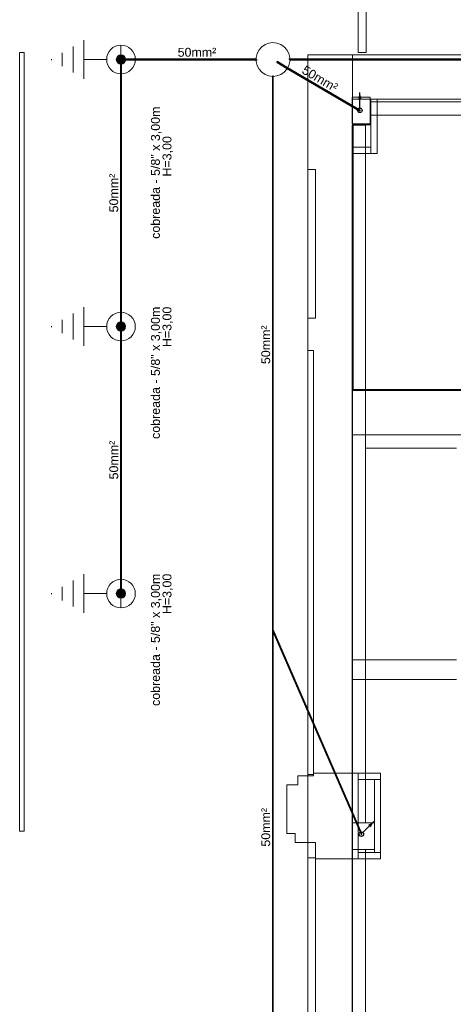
# Model space of a CAD drawing. Header units: millimetres. Extents: x 4477830 to 4478275, y -30323838 to -30323445.
# Tile 4 of 124: x 4477959 to 4477969, y -30323775 to -30323752. Entities that reach past the tile are written whole.
import ezdxf

# ---------------------------------------------------------------- set-up
doc = ezdxf.new("R2010")
doc.units = ezdxf.units.MM
doc.linetypes.add('NULL', pattern=[0])
for name, color, linetype, lineweight in [('IFC-Parede padrão-Contorno', 44, 'Continuous', 5), ('IFC-Parede-Contorno', 42, 'Continuous', 5), ('IFC-Pilar-Contorno', 83, 'Continuous', 5), ('IFC-Viga-Contorno', 66, 'Continuous', 5), ('Nível 1', 7, 'Continuous', 0), ('P-Simbol', 5, 'Continuous', 20), ('PR-Caixa de inspeção', 9, 'Continuous', 18), ('PR-Condutos', 150, 'Continuous', 25), ('PR-Haste de aterramento', 9, 'Continuous', 18), ('PR-Textos conduto', 7, 'Continuous', 9), ('Textos', 7, 'Continuous', 9)]:
    doc.layers.add(name, color=color, linetype=linetype, lineweight=lineweight)
doc.styles.add('ARIAL', font='arial.ttf')

msp = doc.modelspace()

# ---------------------------------------------------------------- hatches: boundary and pattern name
at = {"layer": 'P-Simbol', "linetype": 'Continuous'}
for points in [[(4477961.365, -30323753.325), (4477961.365, -30323753.316), (4477961.363, -30323753.307), (4477961.361, -30323753.298), (4477961.359, -30323753.29), (4477961.355, -30323753.281), (4477961.351, -30323753.273), (4477961.346, -30323753.265), (4477961.34, -30323753.258), (4477961.334, -30323753.251), (4477961.328, -30323753.245), (4477961.32, -30323753.24), (4477961.313, -30323753.235), (4477961.304, -30323753.23), (4477961.296, -30323753.227), (4477961.287, -30323753.224), (4477961.278, -30323753.222), (4477961.269, -30323753.221), (4477961.26, -30323753.221), (4477961.251, -30323753.221), (4477961.242, -30323753.222), (4477961.233, -30323753.224), (4477961.224, -30323753.227), (4477961.216, -30323753.23), (4477961.208, -30323753.235), (4477961.2, -30323753.24), (4477961.193, -30323753.245), (4477961.186, -30323753.251), (4477961.18, -30323753.258), (4477961.174, -30323753.265), (4477961.169, -30323753.273), (4477961.165, -30323753.281), (4477961.162, -30323753.29), (4477961.159, -30323753.298), (4477961.157, -30323753.307), (4477961.156, -30323753.316), (4477961.155, -30323753.325), (4477961.156, -30323753.335), (4477961.157, -30323753.344), (4477961.159, -30323753.353), (4477961.162, -30323753.361), (4477961.165, -30323753.37), (4477961.169, -30323753.378), (4477961.174, -30323753.386), (4477961.18, -30323753.393), (4477961.186, -30323753.4), (4477961.193, -30323753.406), (4477961.2, -30323753.411), (4477961.208, -30323753.416), (4477961.216, -30323753.42), (4477961.224, -30323753.424), (4477961.233, -30323753.427), (4477961.242, -30323753.429), (4477961.251, -30323753.43), (4477961.26, -30323753.43), (4477961.269, -30323753.43), (4477961.278, -30323753.429), (4477961.287, -30323753.427), (4477961.296, -30323753.424), (4477961.304, -30323753.42), (4477961.313, -30323753.416), (4477961.32, -30323753.411), (4477961.328, -30323753.406), (4477961.334, -30323753.4), (4477961.34, -30323753.393), (4477961.346, -30323753.386), (4477961.351, -30323753.378), (4477961.355, -30323753.37), (4477961.359, -30323753.361), (4477961.361, -30323753.353), (4477961.363, -30323753.344), (4477961.365, -30323753.335)], [(4477961.365, -30323759.325), (4477961.365, -30323759.316), (4477961.363, -30323759.307), (4477961.361, -30323759.298), (4477961.359, -30323759.29), (4477961.355, -30323759.281), (4477961.351, -30323759.273), (4477961.346, -30323759.265), (4477961.34, -30323759.258), (4477961.334, -30323759.251), (4477961.328, -30323759.245), (4477961.32, -30323759.24), (4477961.313, -30323759.235), (4477961.304, -30323759.23), (4477961.296, -30323759.227), (4477961.287, -30323759.224), (4477961.278, -30323759.222), (4477961.269, -30323759.221), (4477961.26, -30323759.221), (4477961.251, -30323759.221), (4477961.242, -30323759.222), (4477961.233, -30323759.224), (4477961.224, -30323759.227), (4477961.216, -30323759.23), (4477961.208, -30323759.235), (4477961.2, -30323759.24), (4477961.193, -30323759.245), (4477961.186, -30323759.251), (4477961.18, -30323759.258), (4477961.174, -30323759.265), (4477961.169, -30323759.273), (4477961.165, -30323759.281), (4477961.162, -30323759.29), (4477961.159, -30323759.298), (4477961.157, -30323759.307), (4477961.156, -30323759.316), (4477961.155, -30323759.325), (4477961.156, -30323759.335), (4477961.157, -30323759.344), (4477961.159, -30323759.353), (4477961.162, -30323759.361), (4477961.165, -30323759.37), (4477961.169, -30323759.378), (4477961.174, -30323759.386), (4477961.18, -30323759.393), (4477961.186, -30323759.4), (4477961.193, -30323759.406), (4477961.2, -30323759.411), (4477961.208, -30323759.416), (4477961.216, -30323759.42), (4477961.224, -30323759.424), (4477961.233, -30323759.427), (4477961.242, -30323759.429), (4477961.251, -30323759.43), (4477961.26, -30323759.43), (4477961.269, -30323759.43), (4477961.278, -30323759.429), (4477961.287, -30323759.427), (4477961.296, -30323759.424), (4477961.304, -30323759.42), (4477961.313, -30323759.416), (4477961.32, -30323759.411), (4477961.328, -30323759.406), (4477961.334, -30323759.4), (4477961.34, -30323759.393), (4477961.346, -30323759.386), (4477961.351, -30323759.378), (4477961.355, -30323759.37), (4477961.359, -30323759.361), (4477961.361, -30323759.353), (4477961.363, -30323759.344), (4477961.365, -30323759.335)], [(4477961.365, -30323765.325), (4477961.365, -30323765.316), (4477961.363, -30323765.307), (4477961.361, -30323765.298), (4477961.359, -30323765.29), (4477961.355, -30323765.281), (4477961.351, -30323765.273), (4477961.346, -30323765.265), (4477961.34, -30323765.258), (4477961.334, -30323765.251), (4477961.328, -30323765.245), (4477961.32, -30323765.24), (4477961.313, -30323765.235), (4477961.304, -30323765.23), (4477961.296, -30323765.227), (4477961.287, -30323765.224), (4477961.278, -30323765.222), (4477961.269, -30323765.221), (4477961.26, -30323765.221), (4477961.251, -30323765.221), (4477961.242, -30323765.222), (4477961.233, -30323765.224), (4477961.224, -30323765.227), (4477961.216, -30323765.23), (4477961.208, -30323765.235), (4477961.2, -30323765.24), (4477961.193, -30323765.245), (4477961.186, -30323765.251), (4477961.18, -30323765.258), (4477961.174, -30323765.265), (4477961.169, -30323765.273), (4477961.165, -30323765.281), (4477961.162, -30323765.29), (4477961.159, -30323765.298), (4477961.157, -30323765.307), (4477961.156, -30323765.316), (4477961.155, -30323765.325), (4477961.156, -30323765.335), (4477961.157, -30323765.344), (4477961.159, -30323765.353), (4477961.162, -30323765.361), (4477961.165, -30323765.37), (4477961.169, -30323765.378), (4477961.174, -30323765.386), (4477961.18, -30323765.393), (4477961.186, -30323765.4), (4477961.193, -30323765.406), (4477961.2, -30323765.411), (4477961.208, -30323765.416), (4477961.216, -30323765.42), (4477961.224, -30323765.424), (4477961.233, -30323765.427), (4477961.242, -30323765.429), (4477961.251, -30323765.43), (4477961.26, -30323765.43), (4477961.269, -30323765.43), (4477961.278, -30323765.429), (4477961.287, -30323765.427), (4477961.296, -30323765.424), (4477961.304, -30323765.42), (4477961.313, -30323765.416), (4477961.32, -30323765.411), (4477961.328, -30323765.406), (4477961.334, -30323765.4), (4477961.34, -30323765.393), (4477961.346, -30323765.386), (4477961.351, -30323765.378), (4477961.355, -30323765.37), (4477961.359, -30323765.361), (4477961.361, -30323765.353), (4477961.363, -30323765.344), (4477961.365, -30323765.335)]]:
    msp.add_hatch(color=5, dxfattribs=at).paths.add_polyline_path(points)
at = {"layer": 'PR-Condutos', "linetype": 'Continuous', "true_color": 0x105689}
for points in [[(4477961.252, -30323759.311), (4477961.254, -30323759.312), (4477961.254, -30323753.321)], [(4477961.252, -30323759.33), (4477961.254, -30323753.342), (4477961.252, -30323753.339)], [(4477961.256, -30323753.589), (4477961.256, -30323753.321), (4477961.254, -30323759.33)], [(4477961.254, -30323759.309), (4477961.256, -30323759.312), (4477961.256, -30323753.321)], [(4477961.254, -30323759.33), (4477961.256, -30323753.346), (4477961.254, -30323753.339)], [(4477961.256, -30323753.317), (4477964.301, -30323753.318), (4477964.301, -30323753.317)], [(4477961.256, -30323753.318), (4477964.301, -30323753.319), (4477964.301, -30323753.318)], [(4477961.256, -30323753.319), (4477964.301, -30323753.322), (4477964.301, -30323753.319)], [(4477961.256, -30323753.322), (4477964.301, -30323753.325), (4477964.301, -30323753.322)], [(4477961.256, -30323753.325), (4477964.301, -30323753.329), (4477964.301, -30323753.325)], [(4477961.256, -30323753.329), (4477964.301, -30323753.331), (4477964.301, -30323753.329)], [(4477961.256, -30323753.331), (4477964.301, -30323753.333), (4477964.301, -30323753.331)], [(4477961.256, -30323753.333), (4477964.301, -30323753.333), (4477964.301, -30323753.333)], [(4477961.256, -30323759.33), (4477961.259, -30323753.351), (4477961.259, -30323759.321), (4477961.259, -30323753.352), (4477961.256, -30323753.339)], [(4477961.256, -30323759.305), (4477961.259, -30323759.312), (4477961.259, -30323753.351)], [(4477961.263, -30323759.302), (4477961.263, -30323753.321), (4477961.259, -30323759.296)], [(4477961.263, -30323753.349), (4477961.259, -30323753.339), (4477961.259, -30323759.33)], [(4477961.265, -30323753.321), (4477961.263, -30323759.302), (4477961.265, -30323759.312)], [(4477961.265, -30323753.344), (4477961.263, -30323753.339), (4477961.263, -30323759.33)], [(4477961.267, -30323753.34), (4477961.265, -30323753.339), (4477961.265, -30323759.33)], [(4477961.267, -30323753.321), (4477961.265, -30323759.307), (4477961.267, -30323759.312)], [(4477961.268, -30323759.312), (4477961.268, -30323753.321), (4477961.267, -30323759.311)], [(4477961.268, -30323753.339), (4477961.267, -30323753.339), (4477961.267, -30323759.33)], [(4477963.351, -30323753.321), (4477961.268, -30323753.321), (4477964.321, -30323753.322)], [(4477964.321, -30323753.318), (4477961.271, -30323753.317), (4477961.272, -30323753.318)], [(4477964.321, -30323753.333), (4477961.272, -30323753.333), (4477961.271, -30323753.333)], [(4477964.321, -30323753.319), (4477961.272, -30323753.318), (4477961.273, -30323753.319)], [(4477964.321, -30323753.333), (4477961.273, -30323753.331), (4477961.272, -30323753.333)], [(4477963.351, -30323753.321), (4477961.273, -30323753.32), (4477961.274, -30323753.321)], [(4477964.321, -30323753.331), (4477961.274, -30323753.329), (4477961.273, -30323753.331)], [(4477964.321, -30323753.322), (4477961.274, -30323753.321), (4477961.274, -30323753.322)], [(4477964.321, -30323753.329), (4477961.276, -30323753.325), (4477961.274, -30323753.329)], [(4477961.276, -30323753.325), (4477964.321, -30323753.325), (4477961.278, -30323753.322)], [(4477966.628, -30323754.474), (4477965.001, -30323753.523), (4477966.627, -30323754.473), (4477965.002, -30323753.521), (4477966.628, -30323754.471), (4477965.003, -30323753.518), (4477966.618, -30323754.462), (4477966.625, -30323754.463), (4477965.006, -30323753.513), (4477966.618, -30323754.455), (4477966.635, -30323754.46), (4477964.774, -30323753.372), (4477964.766, -30323753.386)], [(4477965.035, -30323753.317), (4477986.313, -30323753.318), (4477986.324, -30323753.317)], [(4477965.035, -30323753.318), (4477986.306, -30323753.319), (4477986.324, -30323753.318)], [(4477986.324, -30323753.319), (4477965.035, -30323753.319), (4477986.316, -30323753.322)], [(4477986.324, -30323753.322), (4477965.035, -30323753.322), (4477986.31, -30323753.325)], [(4477986.316, -30323753.329), (4477986.324, -30323753.325), (4477965.035, -30323753.325)], [(4477986.32, -30323753.331), (4477986.324, -30323753.329), (4477965.035, -30323753.329)], [(4477986.323, -30323753.333), (4477986.324, -30323753.331), (4477965.035, -30323753.331)], [(4477986.32, -30323753.333), (4477986.324, -30323753.333), (4477965.035, -30323753.333)], [(4477986.342, -30323753.318), (4477965.055, -30323753.317), (4477965.055, -30323753.318)], [(4477986.342, -30323753.319), (4477965.055, -30323753.318), (4477965.055, -30323753.319)], [(4477986.342, -30323753.322), (4477965.055, -30323753.319), (4477965.055, -30323753.322)], [(4477986.282, -30323753.325), (4477965.055, -30323753.322), (4477965.055, -30323753.325), (4477986.282, -30323753.325)], [(4477986.342, -30323753.329), (4477965.055, -30323753.325), (4477965.055, -30323753.329)], [(4477986.342, -30323753.331), (4477965.055, -30323753.329), (4477965.055, -30323753.331)], [(4477986.342, -30323753.333), (4477965.055, -30323753.331), (4477965.055, -30323753.333)], [(4477986.249, -30323753.333), (4477965.055, -30323753.333), (4477965.055, -30323753.333)], [(4477966.626, -30323754.472), (4477965.001, -30323753.523), (4477966.6, -30323754.458)], [(4477966.623, -30323754.468), (4477965.002, -30323753.521), (4477966.625, -30323754.472)], [(4477965.003, -30323753.518), (4477966.623, -30323754.468), (4477966.624, -30323754.466)], [(4477965.006, -30323753.513), (4477966.622, -30323754.46), (4477966.628, -30323754.46)], [(4477964.672, -30323766.143), (4477964.672, -30323753.685), (4477964.67, -30323766.143)], [(4477964.67, -30323766.143), (4477964.672, -30323753.705), (4477964.67, -30323753.704)], [(4477964.674, -30323766.143), (4477964.674, -30323753.685), (4477964.672, -30323766.143)], [(4477964.672, -30323766.143), (4477964.674, -30323753.705), (4477964.672, -30323753.705)], [(4477964.677, -30323766.143), (4477964.677, -30323753.685), (4477964.674, -30323766.143)], [(4477964.674, -30323766.143), (4477964.677, -30323753.705), (4477964.674, -30323753.705)], [(4477964.681, -30323753.685), (4477964.677, -30323766.143), (4477964.681, -30323766.141)], [(4477964.681, -30323753.705), (4477964.677, -30323753.705), (4477964.677, -30323766.143)], [(4477964.683, -30323766.14), (4477964.683, -30323753.685), (4477964.681, -30323766.141)], [(4477964.681, -30323766.143), (4477964.683, -30323753.705), (4477964.681, -30323753.705)], [(4477964.685, -30323766.14), (4477964.685, -30323753.685), (4477964.683, -30323766.14)], [(4477964.683, -30323766.143), (4477964.685, -30323753.705), (4477964.683, -30323753.705)], [(4477964.686, -30323753.685), (4477964.685, -30323766.14), (4477964.686, -30323766.14)], [(4477964.685, -30323766.143), (4477964.686, -30323753.704), (4477964.685, -30323753.705)], [(4477966.632, -30323754.067), (4477966.593, -30323754.212), (4477966.67, -30323754.212)], [(4477966.635, -30323754.46), (4477966.626, -30323754.461), (4477966.632, -30323754.475)], [(4477961.254, -30323765.312), (4477961.254, -30323759.321), (4477961.252, -30323765.311)], [(4477961.252, -30323765.33), (4477961.254, -30323759.342), (4477961.252, -30323759.339)], [(4477961.254, -30323765.309), (4477961.256, -30323765.312), (4477961.256, -30323759.321)], [(4477961.254, -30323765.33), (4477961.256, -30323759.346), (4477961.254, -30323759.339)], [(4477961.256, -30323765.33), (4477961.259, -30323759.351), (4477961.256, -30323759.339)], [(4477961.256, -30323765.305), (4477961.259, -30323765.312), (4477961.259, -30323759.351)], [(4477961.263, -30323765.302), (4477961.263, -30323759.321), (4477961.259, -30323765.296)], [(4477961.259, -30323759.339), (4477961.259, -30323765.33), (4477961.259, -30323759.352)], [(4477961.263, -30323759.349), (4477961.259, -30323759.339), (4477961.259, -30323765.33)], [(4477961.265, -30323759.321), (4477961.263, -30323765.302), (4477961.265, -30323765.312)], [(4477961.265, -30323759.344), (4477961.263, -30323759.339), (4477961.263, -30323765.33)], [(4477961.267, -30323759.34), (4477961.265, -30323759.339), (4477961.265, -30323765.33)], [(4477961.267, -30323759.321), (4477961.265, -30323765.307), (4477961.267, -30323765.312)], [(4477961.268, -30323765.312), (4477961.268, -30323759.321), (4477961.267, -30323765.311)], [(4477961.268, -30323759.339), (4477961.267, -30323759.339), (4477961.267, -30323765.33)], [(4477964.67, -30323774.997), (4477964.672, -30323774.997), (4477964.672, -30323766.143)], [(4477964.67, -30323766.145), (4477964.67, -30323775.015), (4477964.672, -30323766.148)], [(4477966.66, -30323770.733), (4477964.686, -30323766.178), (4477964.671, -30323766.146)], [(4477964.686, -30323766.172), (4477966.663, -30323770.731), (4477964.677, -30323766.143), (4477964.672, -30323766.145), (4477966.661, -30323770.732)], [(4477964.672, -30323774.994), (4477964.674, -30323774.997), (4477964.674, -30323766.143)], [(4477964.672, -30323766.146), (4477964.672, -30323775.015), (4477964.674, -30323766.154)], [(4477964.674, -30323774.99), (4477964.677, -30323774.997), (4477964.677, -30323766.143)], [(4477964.674, -30323766.144), (4477964.677, -30323766.161), (4477964.677, -30323766.143)], [(4477964.674, -30323775.015), (4477964.677, -30323766.161), (4477964.674, -30323766.144)], [(4477964.686, -30323766.164), (4477966.666, -30323770.73), (4477964.686, -30323766.156), (4477964.677, -30323766.143)], [(4477964.681, -30323766.143), (4477964.677, -30323766.143), (4477964.677, -30323775.015)], [(4477964.681, -30323774.988), (4477964.681, -30323766.143), (4477964.677, -30323774.982)], [(4477966.667, -30323770.723), (4477964.68, -30323766.142), (4477966.661, -30323770.717)], [(4477964.684, -30323766.143), (4477964.68, -30323766.142), (4477966.669, -30323770.728)], [(4477964.681, -30323775.015), (4477964.683, -30323766.175), (4477964.681, -30323766.143)], [(4477964.683, -30323766.143), (4477964.681, -30323774.988), (4477964.683, -30323774.997)], [(4477964.683, -30323766.141), (4477966.662, -30323770.711), (4477966.67, -30323770.724)], [(4477964.686, -30323766.143), (4477964.683, -30323766.141), (4477966.672, -30323770.727)], [(4477964.683, -30323775.015), (4477964.685, -30323766.18), (4477964.683, -30323766.143)], [(4477964.685, -30323766.143), (4477964.683, -30323774.993), (4477964.685, -30323774.997)], [(4477966.67, -30323770.722), (4477966.674, -30323770.727), (4477964.685, -30323766.14)], [(4477966.674, -30323770.727), (4477966.675, -30323770.727), (4477964.685, -30323766.14)], [(4477964.686, -30323766.141), (4477964.685, -30323766.14), (4477966.674, -30323770.727)], [(4477964.686, -30323774.997), (4477964.686, -30323766.143), (4477964.685, -30323774.996)], [(4477964.685, -30323775.015), (4477964.686, -30323766.181), (4477964.685, -30323766.18)], [(4477964.686, -30323766.164), (4477966.661, -30323770.725), (4477966.664, -30323770.724)], [(4477966.661, -30323770.725), (4477964.686, -30323766.172), (4477966.66, -30323770.729)], [(4477966.606, -30323770.609), (4477966.661, -30323770.732), (4477964.686, -30323766.178)], [(4477964.686, -30323766.178), (4477966.661, -30323770.731), (4477966.661, -30323770.731)], [(4477966.661, -30323770.731), (4477966.606, -30323770.609), (4477966.66, -30323770.733)], [(4477966.95, -30323770.447), (4477966.82, -30323770.522), (4477966.875, -30323770.577)]]:
    msp.add_hatch(color=146, dxfattribs=at).paths.add_polyline_path(points)

# ---------------------------------------------------------------- linework, layer by layer
at = {"layer": 'IFC-Parede padrão-Contorno', "color": 8, "lineweight": 5}
for p, q in [((4477966.597, -30323753.17), (4477966.597, -30323745.073)), ((4477966.777, -30323753.17), (4477966.777, -30323745.073)), ((4477958.981, -30323770.662), (4477958.981, -30323753.17)), ((4477958.981, -30323753.17), (4477959.081, -30323753.17)), ((4477959.081, -30323770.662), (4477959.081, -30323753.17)), ((4477965.466, -30323753.219), (4477965.901, -30323753.219)), ((4477965.466, -30323754.367), (4477965.466, -30323753.219)), ((4477965.901, -30323753.219), (4477966.466, -30323753.219)), ((4477966.466, -30323754.367), (4477966.466, -30323753.219)), ((4477966.466, -30323753.219), (4477971.786, -30323753.219)), ((4477966.597, -30323753.17), (4477966.777, -30323753.17)), ((4477966.466, -30323754.219), (4477973.843, -30323754.219)), ((4477966.863, -30323754.593), (4477966.863, -30323754.219)), ((4477966.883, -30323755.001), (4477966.883, -30323754.219)), ((4477967.023, -30323754.655), (4477967.023, -30323754.219)), ((4477965.466, -30323755.214), (4477965.466, -30323754.367)), ((4477966.466, -30323755.214), (4477966.466, -30323754.367)), ((4477966.863, -30323754.769), (4477966.863, -30323754.593)), ((4477967.023, -30323755.437), (4477967.023, -30323754.655)), ((4477966.466, -30323754.769), (4477966.472, -30323754.769)), ((4477966.466, -30323755.453), (4477966.466, -30323754.769)), ((4477966.472, -30323754.769), (4477966.486, -30323754.769)), ((4477966.486, -30323755.099), (4477966.486, -30323754.769)), ((4477966.486, -30323754.769), (4477966.615, -30323754.769)), ((4477966.486, -30323754.789), (4477966.754, -30323754.789)), ((4477966.615, -30323754.769), (4477966.883, -30323754.769)), ((4477966.754, -30323754.789), (4477966.883, -30323754.789)), ((4477966.486, -30323755.453), (4477966.486, -30323755.099)), ((4477966.883, -30323755.437), (4477966.883, -30323755.001)), ((4477965.466, -30323755.286), (4477965.466, -30323755.214)), ((4477965.466, -30323755.799), (4477965.466, -30323755.286)), ((4477966.466, -30323757.797), (4477966.466, -30323755.214)), ((4477966.486, -30323755.297), (4477966.628, -30323755.297)), ((4477966.628, -30323755.297), (4477966.883, -30323755.297)), ((4477966.486, -30323757.668), (4477966.486, -30323755.453)), ((4477965.466, -30323759.139), (4477965.466, -30323755.799)), ((4477965.466, -30323755.799), (4477965.53, -30323755.799)), ((4477965.53, -30323755.799), (4477965.639, -30323755.799)), ((4477965.639, -30323757.895), (4477965.639, -30323755.799)), ((4477966.466, -30323759.678), (4477966.466, -30323757.463)), ((4477966.466, -30323763.689), (4477966.466, -30323757.797)), ((4477966.486, -30323759.678), (4477966.486, -30323757.668)), ((4477965.639, -30323759.139), (4477965.639, -30323757.895)), ((4477965.466, -30323759.139), (4477965.639, -30323759.139)), ((4477965.466, -30323759.409), (4477965.466, -30323759.139)), ((4477965.466, -30323759.139), (4477965.574, -30323759.139)), ((4477965.574, -30323759.139), (4477965.639, -30323759.139)), ((4477965.466, -30323759.863), (4477965.466, -30323759.409)), ((4477966.486, -30323760.739), (4477966.486, -30323759.678)), ((4477965.466, -30323769.39), (4477965.466, -30323759.863)), ((4477965.466, -30323759.863), (4477965.513, -30323759.863)), ((4477965.513, -30323759.863), (4477965.592, -30323759.863)), ((4477965.592, -30323765.841), (4477965.592, -30323759.863)), ((4477966.466, -30323760.739), (4477970.543, -30323760.739)), ((4477966.466, -30323760.759), (4477971.911, -30323760.759)), ((4477966.466, -30323765.699), (4477966.466, -30323763.689)), ((4477966.466, -30323767.187), (4477966.466, -30323765.699)), ((4477965.592, -30323769.39), (4477965.592, -30323765.841)), ((4477966.466, -30323766.813), (4477968.664, -30323766.813)), ((4477966.466, -30323767.253), (4477966.466, -30323766.84)), ((4477968.664, -30323766.813), (4477968.807, -30323766.813)), ((4477966.466, -30323772.258), (4477966.466, -30323767.187)), ((4477966.466, -30323767.253), (4477966.61, -30323767.253)), ((4477966.61, -30323767.253), (4477968.807, -30323767.253)), ((4477965.466, -30323769.39), (4477965.589, -30323769.39)), ((4477965.466, -30323770.087), (4477965.466, -30323769.39)), ((4477965.466, -30323769.39), (4477965.545, -30323769.39)), ((4477965.545, -30323769.39), (4477965.592, -30323769.39)), ((4477966.592, -30323769.363), (4477966.769, -30323769.363)), ((4477966.592, -30323769.503), (4477966.923, -30323769.503)), ((4477966.769, -30323769.363), (4477967.1, -30323769.363)), ((4477966.923, -30323769.503), (4477967.1, -30323769.503)), ((4477966.96, -30323770.57), (4477966.96, -30323769.503)), ((4477967.1, -30323769.412), (4477967.1, -30323769.363)), ((4477967.1, -30323769.503), (4477967.1, -30323769.412)), ((4477967.1, -30323770.076), (4477967.1, -30323769.503)), ((4477965.466, -30323771.26), (4477965.466, -30323770.087)), ((4477967.1, -30323771.144), (4477967.1, -30323770.076)), ((4477966.96, -30323771.144), (4477966.96, -30323770.57)), ((4477958.981, -30323770.662), (4477959.081, -30323770.662)), ((4477965.466, -30323777.86), (4477965.466, -30323771.26)), ((4477965.466, -30323771.26), (4477965.53, -30323771.26)), ((4477965.53, -30323771.26), (4477965.639, -30323771.26)), ((4477965.639, -30323775.402), (4477965.639, -30323771.26)), ((4477966.594, -30323771.235), (4477966.594, -30323771.144)), ((4477966.594, -30323771.144), (4477966.771, -30323771.144)), ((4477966.594, -30323771.284), (4477966.594, -30323771.235)), ((4477966.594, -30323771.284), (4477966.924, -30323771.284)), ((4477966.771, -30323771.144), (4477967.1, -30323771.144)), ((4477966.924, -30323771.284), (4477967.1, -30323771.284)), ((4477967.1, -30323771.193), (4477967.1, -30323771.144)), ((4477967.1, -30323771.284), (4477967.1, -30323771.193)), ((4477966.466, -30323774.127), (4477966.466, -30323772.258)), ((4477966.466, -30323776.142), (4477966.466, -30323774.127))]:
    msp.add_line(p, q, dxfattribs=at)
at = {"layer": 'IFC-Parede-Contorno', "color": 8, "lineweight": 5}
for p, q in [((4477966.466, -30323761.759), (4477966.498, -30323761.759)), ((4477966.498, -30323761.759), (4477966.525, -30323761.759)), ((4477966.525, -30323761.759), (4477966.59, -30323761.759)), ((4477966.59, -30323761.759), (4478000.573, -30323761.759)), ((4477965.24, -30323769.419), (4477965.377, -30323769.419)), ((4477965.24, -30323769.541), (4477965.24, -30323769.419)), ((4477965.377, -30323769.419), (4477965.589, -30323769.419)), ((4477965.589, -30323769.363), (4477965.982, -30323769.363)), ((4477965.589, -30323769.397), (4477965.589, -30323769.363)), ((4477965.589, -30323769.419), (4477965.589, -30323769.397)), ((4477965.982, -30323769.363), (4477966.592, -30323769.363)), ((4477966.592, -30323770.116), (4477966.592, -30323769.363)), ((4477964.987, -30323769.619), (4477965.086, -30323769.619)), ((4477964.987, -30323770.288), (4477964.987, -30323769.619)), ((4477965.086, -30323769.619), (4477965.24, -30323769.619)), ((4477965.24, -30323769.619), (4477965.24, -30323769.541)), ((4477966.592, -30323771.283), (4477966.592, -30323770.116)), ((4477964.987, -30323770.719), (4477964.987, -30323770.288)), ((4477964.987, -30323770.719), (4477965.104, -30323770.719)), ((4477965.104, -30323770.719), (4477965.18, -30323770.719)), ((4477965.18, -30323770.841), (4477965.18, -30323770.719)), ((4477965.18, -30323770.919), (4477965.18, -30323770.841)), ((4477965.18, -30323770.919), (4477965.457, -30323770.919)), ((4477965.457, -30323770.919), (4477965.636, -30323770.919)), ((4477965.636, -30323771.141), (4477965.636, -30323770.919)), ((4477965.636, -30323771.283), (4477965.636, -30323771.141)), ((4477965.636, -30323771.283), (4477966.217, -30323771.283)), ((4477966.217, -30323771.283), (4477966.592, -30323771.283))]:
    msp.add_line(p, q, dxfattribs=at)
at = {"layer": 'IFC-Pilar-Contorno', "color": 8, "lineweight": 5}
for p, q in [((4477966.463, -30323754.167), (4477966.61, -30323754.167)), ((4477966.463, -30323754.234), (4477966.463, -30323754.167)), ((4477966.463, -30323754.547), (4477966.463, -30323754.234)), ((4477966.61, -30323754.167), (4477966.819, -30323754.167)), ((4477966.819, -30323754.167), (4477966.863, -30323754.167)), ((4477966.863, -30323754.387), (4477966.863, -30323754.167)), ((4477966.863, -30323754.767), (4477966.863, -30323754.454)), ((4477966.463, -30323754.767), (4477966.463, -30323754.547)), ((4477966.463, -30323754.767), (4477966.672, -30323754.767)), ((4477966.672, -30323754.767), (4477966.717, -30323754.767)), ((4477966.717, -30323754.767), (4477966.863, -30323754.767)), ((4477966.461, -30323770.475), (4477966.732, -30323770.475)), ((4477966.461, -30323770.539), (4477966.461, -30323770.475)), ((4477966.461, -30323770.75), (4477966.461, -30323770.539)), ((4477966.732, -30323770.475), (4477966.907, -30323770.475)), ((4477966.907, -30323770.475), (4477966.961, -30323770.475)), ((4477966.961, -30323770.8), (4477966.961, -30323770.475)), ((4477966.461, -30323771.075), (4477966.461, -30323770.75)), ((4477966.961, -30323770.864), (4477966.961, -30323770.8)), ((4477966.961, -30323771.075), (4477966.961, -30323770.864)), ((4477966.461, -30323771.075), (4477966.636, -30323771.075)), ((4477966.636, -30323771.075), (4477966.69, -30323771.075)), ((4477966.69, -30323771.075), (4477966.961, -30323771.075))]:
    msp.add_line(p, q, dxfattribs=at)
at = {"layer": 'IFC-Viga-Contorno', "color": 8, "lineweight": 5}
for p, q in [((4477966.863, -30323754.273), (4477974.089, -30323754.273)), ((4477966.863, -30323754.573), (4477971.681, -30323754.573)), ((4477966.463, -30323754.797), (4477966.643, -30323754.797)), ((4477966.463, -30323761.068), (4477966.463, -30323754.797)), ((4477966.643, -30323754.797), (4477966.763, -30323754.797)), ((4477966.763, -30323764.204), (4477966.763, -30323754.797)), ((4477966.463, -30323770.475), (4477966.463, -30323761.068)), ((4477966.763, -30323762.06), (4477967.581, -30323762.06)), ((4477967.581, -30323762.06), (4477968.807, -30323762.06)), ((4477966.763, -30323770.475), (4477966.763, -30323764.204)), ((4477966.583, -30323770.475), (4477966.763, -30323770.475)), ((4477966.463, -30323771.075), (4477966.643, -30323771.075)), ((4477966.463, -30323773.96), (4477966.463, -30323771.075)), ((4477966.643, -30323771.075), (4477966.763, -30323771.075)), ((4477966.763, -30323775.403), (4477966.763, -30323771.075)), ((4477966.463, -30323778.289), (4477966.463, -30323773.96))]:
    msp.add_line(p, q, dxfattribs=at)
at = {"layer": 'Nível 1', "color": 8, "lineweight": 5}
msp.add_line((4477967.023, -30323755.437), (4477966.486, -30323755.437), dxfattribs=at)
at = {"layer": 'P-Simbol'}
for p, q in [((4477960.426, -30323752.892), (4477960.426, -30323753.758)), ((4477960.182, -30323753.618), (4477960.182, -30323753.033)), ((4477961.26, -30323753.221), (4477961.26, -30323753.003)), ((4477959.695, -30323753.336), (4477959.695, -30323753.315)), ((4477959.938, -30323753.477), (4477959.938, -30323753.174)), ((4477960.426, -30323753.325), (4477960.938, -30323753.325)), ((4477961.26, -30323753.43), (4477961.26, -30323753.648)), ((4477960.426, -30323758.892), (4477960.426, -30323759.758)), ((4477960.182, -30323759.618), (4477960.182, -30323759.033)), ((4477961.26, -30323759.221), (4477961.26, -30323759.003)), ((4477959.695, -30323759.336), (4477959.695, -30323759.315)), ((4477959.938, -30323759.477), (4477959.938, -30323759.174)), ((4477960.426, -30323759.325), (4477960.938, -30323759.325)), ((4477961.26, -30323759.43), (4477961.26, -30323759.648)), ((4477960.426, -30323764.892), (4477960.426, -30323765.758)), ((4477960.182, -30323765.618), (4477960.182, -30323765.033)), ((4477961.26, -30323765.221), (4477961.26, -30323765.003)), ((4477959.695, -30323765.336), (4477959.695, -30323765.315)), ((4477959.938, -30323765.477), (4477959.938, -30323765.174)), ((4477960.426, -30323765.325), (4477960.938, -30323765.325)), ((4477961.26, -30323765.43), (4477961.26, -30323765.648))]:
    msp.add_line(p, q, dxfattribs=at)
for centre, radius in [((4477961.26, -30323753.325), 0.322), ((4477961.26, -30323753.325), 0.105), ((4477961.26, -30323753.325), 0.105), ((4477961.26, -30323753.325), 0.105), ((4477961.26, -30323759.325), 0.322), ((4477961.26, -30323759.325), 0.105), ((4477961.26, -30323759.325), 0.105), ((4477961.26, -30323759.325), 0.105), ((4477961.26, -30323765.325), 0.322), ((4477961.26, -30323765.325), 0.105), ((4477961.26, -30323765.325), 0.105), ((4477961.26, -30323765.325), 0.105)]:
    msp.add_circle(centre, radius, dxfattribs=at)
at = {"layer": 'PR-Caixa de inspeção'}
for p, q in [((4477964.678, -30323752.945), (4477964.587, -30323752.956)), ((4477964.769, -30323752.956), (4477964.678, -30323752.945)), ((4477964.365, -30323753.11), (4477964.323, -30323753.191)), ((4477964.426, -30323753.041), (4477964.365, -30323753.11)), ((4477964.502, -30323752.989), (4477964.426, -30323753.041)), ((4477964.587, -30323752.956), (4477964.502, -30323752.989)), ((4477964.855, -30323752.989), (4477964.769, -30323752.956)), ((4477964.93, -30323753.041), (4477964.855, -30323752.989)), ((4477964.991, -30323753.11), (4477964.93, -30323753.041)), ((4477965.033, -30323753.191), (4477964.991, -30323753.11)), ((4477964.323, -30323753.191), (4477964.301, -30323753.28)), ((4477964.301, -30323753.28), (4477964.301, -30323753.317)), ((4477964.301, -30323753.317), (4477964.301, -30323753.333)), ((4477964.301, -30323753.333), (4477964.301, -30323753.371)), ((4477964.301, -30323753.371), (4477964.323, -30323753.46)), ((4477965.055, -30323753.28), (4477965.033, -30323753.191)), ((4477965.033, -30323753.46), (4477965.055, -30323753.371)), ((4477965.055, -30323753.317), (4477965.055, -30323753.28)), ((4477965.055, -30323753.333), (4477965.055, -30323753.317)), ((4477965.055, -30323753.371), (4477965.055, -30323753.333)), ((4477964.323, -30323753.46), (4477964.365, -30323753.541)), ((4477964.365, -30323753.541), (4477964.426, -30323753.61)), ((4477964.426, -30323753.61), (4477964.502, -30323753.662)), ((4477964.855, -30323753.662), (4477964.93, -30323753.61)), ((4477964.93, -30323753.61), (4477964.991, -30323753.541)), ((4477964.991, -30323753.541), (4477965.008, -30323753.509)), ((4477965.008, -30323753.509), (4477965.033, -30323753.46)), ((4477964.502, -30323753.662), (4477964.587, -30323753.694)), ((4477964.587, -30323753.694), (4477964.67, -30323753.704)), ((4477964.67, -30323753.704), (4477964.678, -30323753.705)), ((4477964.678, -30323753.705), (4477964.686, -30323753.704)), ((4477964.686, -30323753.704), (4477964.769, -30323753.694)), ((4477964.769, -30323753.694), (4477964.855, -30323753.662))]:
    msp.add_line(p, q, dxfattribs=at)
at = {"layer": 'PR-Condutos'}
for p, q in [((4477961.252, -30323753.339), (4477961.252, -30323753.339)), ((4477961.252, -30323753.339), (4477961.252, -30323759.33)), ((4477964.301, -30323753.317), (4477961.256, -30323753.317)), ((4477961.268, -30323759.312), (4477961.268, -30323753.321)), ((4477961.271, -30323753.333), (4477964.321, -30323753.333)), ((4477964.768, -30323753.38), (4477964.766, -30323753.383)), ((4477964.766, -30323753.383), (4477964.766, -30323753.385)), ((4477964.766, -30323753.385), (4477964.766, -30323753.386)), ((4477964.766, -30323753.386), (4477965, -30323753.523)), ((4477964.769, -30323753.378), (4477964.768, -30323753.38)), ((4477964.771, -30323753.375), (4477964.769, -30323753.378)), ((4477964.772, -30323753.373), (4477964.771, -30323753.375)), ((4477964.774, -30323753.372), (4477964.772, -30323753.373)), ((4477965.008, -30323753.509), (4477964.774, -30323753.372)), ((4477986.314, -30323753.317), (4477965.035, -30323753.317)), ((4477965.055, -30323753.333), (4477986.249, -30323753.333)), ((4477965, -30323753.523), (4477966.628, -30323754.474)), ((4477966.635, -30323754.46), (4477965.008, -30323753.509)), ((4477964.67, -30323753.704), (4477964.67, -30323766.143)), ((4477964.686, -30323766.14), (4477964.686, -30323753.685)), ((4477966.626, -30323754.461), (4477966.624, -30323754.464)), ((4477966.624, -30323754.464), (4477966.624, -30323754.467)), ((4477966.624, -30323754.467), (4477966.624, -30323754.471)), ((4477966.624, -30323754.471), (4477966.626, -30323754.473)), ((4477966.629, -30323754.46), (4477966.626, -30323754.461)), ((4477966.626, -30323754.473), (4477966.629, -30323754.475)), ((4477966.632, -30323754.459), (4477966.629, -30323754.46)), ((4477966.629, -30323754.475), (4477966.632, -30323754.475)), ((4477966.635, -30323754.46), (4477966.632, -30323754.459)), ((4477966.632, -30323754.475), (4477966.636, -30323754.474)), ((4477966.636, -30323754.46), (4477966.635, -30323754.46)), ((4477966.638, -30323754.463), (4477966.636, -30323754.46)), ((4477966.636, -30323754.474), (4477966.638, -30323754.472)), ((4477966.639, -30323754.466), (4477966.638, -30323754.463)), ((4477966.638, -30323754.472), (4477966.639, -30323754.469)), ((4477966.639, -30323754.469), (4477966.639, -30323754.466)), ((4477961.252, -30323759.339), (4477961.252, -30323759.339)), ((4477961.252, -30323759.339), (4477961.252, -30323765.33)), ((4477961.268, -30323759.312), (4477961.268, -30323759.312)), ((4477961.268, -30323765.312), (4477961.268, -30323759.321)), ((4477961.268, -30323765.312), (4477961.268, -30323765.312)), ((4477964.67, -30323766.143), (4477964.672, -30323766.143)), ((4477964.672, -30323766.143), (4477964.67, -30323766.143)), ((4477964.67, -30323766.143), (4477964.67, -30323766.145)), ((4477964.67, -30323766.145), (4477964.67, -30323766.147)), ((4477964.67, -30323766.147), (4477964.67, -30323775.015)), ((4477964.672, -30323766.145), (4477964.671, -30323766.146)), ((4477964.671, -30323766.146), (4477964.686, -30323766.181)), ((4477964.672, -30323766.143), (4477964.674, -30323766.143)), ((4477964.674, -30323766.143), (4477964.672, -30323766.143)), ((4477964.674, -30323766.144), (4477964.672, -30323766.145)), ((4477964.677, -30323766.143), (4477964.674, -30323766.144)), ((4477964.674, -30323766.143), (4477964.677, -30323766.143)), ((4477964.675, -30323766.143), (4477964.674, -30323766.143)), ((4477964.676, -30323766.143), (4477964.675, -30323766.143)), ((4477964.677, -30323766.143), (4477964.676, -30323766.143)), ((4477964.68, -30323766.142), (4477964.677, -30323766.143)), ((4477964.677, -30323766.143), (4477964.677, -30323766.143)), ((4477964.677, -30323766.143), (4477964.677, -30323766.143)), ((4477964.681, -30323766.143), (4477964.677, -30323766.143)), ((4477964.677, -30323766.143), (4477964.677, -30323766.143)), ((4477964.683, -30323766.141), (4477964.68, -30323766.142)), ((4477964.683, -30323766.143), (4477964.685, -30323766.143)), ((4477966.675, -30323770.727), (4477964.685, -30323766.14)), ((4477964.685, -30323766.143), (4477964.686, -30323766.143)), ((4477964.686, -30323766.14), (4477964.686, -30323766.14)), ((4477964.686, -30323766.141), (4477964.686, -30323766.14)), ((4477964.686, -30323766.143), (4477964.686, -30323766.141)), ((4477964.686, -30323774.997), (4477964.686, -30323766.143)), ((4477964.686, -30323766.181), (4477966.66, -30323770.733)), ((4477966.66, -30323770.733), (4477966.661, -30323770.733)), ((4477966.66, -30323770.733), (4477966.66, -30323770.733)), ((4477966.661, -30323770.726), (4477966.661, -30323770.727)), ((4477966.662, -30323770.726), (4477966.661, -30323770.726)), ((4477966.661, -30323770.726), (4477966.661, -30323770.728)), ((4477966.661, -30323770.727), (4477966.661, -30323770.728)), ((4477966.661, -30323770.728), (4477966.661, -30323770.728)), ((4477966.661, -30323770.728), (4477966.661, -30323770.729)), ((4477966.661, -30323770.729), (4477966.661, -30323770.73)), ((4477966.661, -30323770.729), (4477966.661, -30323770.731)), ((4477966.661, -30323770.731), (4477966.661, -30323770.733)), ((4477966.661, -30323770.733), (4477966.661, -30323770.733)), ((4477966.661, -30323770.733), (4477966.661, -30323770.733)), ((4477966.661, -30323770.733), (4477966.662, -30323770.734)), ((4477966.664, -30323770.724), (4477966.662, -30323770.725)), ((4477966.663, -30323770.725), (4477966.662, -30323770.725)), ((4477966.662, -30323770.725), (4477966.662, -30323770.726)), ((4477966.662, -30323770.734), (4477966.664, -30323770.736)), ((4477966.662, -30323770.734), (4477966.662, -30323770.734)), ((4477966.666, -30323770.723), (4477966.664, -30323770.724)), ((4477966.664, -30323770.736), (4477966.665, -30323770.736)), ((4477966.666, -30323770.723), (4477966.665, -30323770.723)), ((4477966.665, -30323770.736), (4477966.666, -30323770.736)), ((4477966.665, -30323770.736), (4477966.666, -30323770.736)), ((4477966.667, -30323770.723), (4477966.666, -30323770.723)), ((4477966.666, -30323770.723), (4477966.666, -30323770.723)), ((4477966.666, -30323770.736), (4477966.667, -30323770.736)), ((4477966.666, -30323770.736), (4477966.667, -30323770.736)), ((4477966.666, -30323770.736), (4477966.666, -30323770.736)), ((4477966.668, -30323770.723), (4477966.667, -30323770.723)), ((4477966.669, -30323770.723), (4477966.667, -30323770.723)), ((4477966.667, -30323770.736), (4477966.668, -30323770.736)), ((4477966.668, -30323770.736), (4477966.669, -30323770.736)), ((4477966.672, -30323770.725), (4477966.669, -30323770.723)), ((4477966.669, -30323770.736), (4477966.67, -30323770.736)), ((4477966.669, -30323770.736), (4477966.669, -30323770.736)), ((4477966.669, -30323770.736), (4477966.67, -30323770.736)), ((4477966.67, -30323770.736), (4477966.672, -30323770.735)), ((4477966.67, -30323770.736), (4477966.671, -30323770.736)), ((4477966.673, -30323770.727), (4477966.672, -30323770.725)), ((4477966.672, -30323770.735), (4477966.673, -30323770.733)), ((4477966.673, -30323770.727), (4477966.674, -30323770.727)), ((4477966.673, -30323770.728), (4477966.673, -30323770.727)), ((4477966.673, -30323770.727), (4477966.673, -30323770.727)), ((4477966.674, -30323770.73), (4477966.673, -30323770.728)), ((4477966.673, -30323770.732), (4477966.674, -30323770.73)), ((4477966.673, -30323770.732), (4477966.674, -30323770.731)), ((4477966.673, -30323770.733), (4477966.673, -30323770.732)), ((4477966.673, -30323770.732), (4477966.673, -30323770.732)), ((4477966.673, -30323770.733), (4477966.673, -30323770.732)), ((4477966.673, -30323770.734), (4477966.673, -30323770.733)), ((4477966.674, -30323770.727), (4477966.675, -30323770.727)), ((4477966.674, -30323770.727), (4477966.674, -30323770.727)), ((4477966.674, -30323770.73), (4477966.674, -30323770.73))]:
    msp.add_line(p, q, dxfattribs=at)
for points in [[(4477966.632, -30323754.417), (4477966.632, -30323754.067)], [(4477966.703, -30323770.694), (4477966.95, -30323770.447)]]:
    msp.add_lwpolyline(points, dxfattribs=at)
for centre in [(4477966.632, -30323754.467), (4477966.667, -30323770.73)]:
    msp.add_circle(centre, 0.05, dxfattribs=at)
at = {"layer": 'PR-Haste de aterramento'}
for p, q in [((4477961.247, -30323753.321), (4477961.244, -30323753.325)), ((4477961.244, -30323753.325), (4477961.252, -30323753.339)), ((4477961.252, -30323753.312), (4477961.247, -30323753.321)), ((4477961.256, -30323753.312), (4477961.252, -30323753.312)), ((4477961.252, -30323753.339), (4477961.252, -30323753.339)), ((4477961.252, -30323753.339), (4477961.256, -30323753.339)), ((4477961.268, -30323753.312), (4477961.256, -30323753.312)), ((4477961.256, -30323753.339), (4477961.268, -30323753.339)), ((4477961.271, -30323753.317), (4477961.268, -30323753.312)), ((4477961.268, -30323753.339), (4477961.271, -30323753.333)), ((4477961.274, -30323753.321), (4477961.271, -30323753.317)), ((4477961.271, -30323753.333), (4477961.276, -30323753.325)), ((4477961.276, -30323753.325), (4477961.274, -30323753.321)), ((4477961.247, -30323759.321), (4477961.244, -30323759.325)), ((4477961.244, -30323759.325), (4477961.247, -30323759.33)), ((4477961.252, -30323759.312), (4477961.247, -30323759.321)), ((4477961.247, -30323759.33), (4477961.252, -30323759.339)), ((4477961.268, -30323759.312), (4477961.252, -30323759.312)), ((4477961.252, -30323759.339), (4477961.268, -30323759.339)), ((4477961.274, -30323759.321), (4477961.268, -30323759.312)), ((4477961.268, -30323759.339), (4477961.274, -30323759.33)), ((4477961.276, -30323759.325), (4477961.274, -30323759.321)), ((4477961.274, -30323759.33), (4477961.276, -30323759.325)), ((4477961.252, -30323765.312), (4477961.244, -30323765.325)), ((4477961.244, -30323765.325), (4477961.247, -30323765.33)), ((4477961.247, -30323765.33), (4477961.252, -30323765.339)), ((4477961.268, -30323765.312), (4477961.252, -30323765.312)), ((4477961.276, -30323765.325), (4477961.268, -30323765.312)), ((4477961.268, -30323765.339), (4477961.274, -30323765.33)), ((4477961.274, -30323765.33), (4477961.276, -30323765.325)), ((4477961.252, -30323765.339), (4477961.268, -30323765.339))]:
    msp.add_line(p, q, dxfattribs=at)

# ---------------------------------------------------------------- texts
at = {"layer": 'PR-Textos conduto', "linetype": 'NULL', "insert": (4477962.969, -30323753.265), "char_height": 0.2, "width": 1.73841, "attachment_point": 8, "line_spacing_factor": 0.6, "style": 'ARIAL'}
msp.add_mtext('50mm²', dxfattribs=at)
at = {"layer": 'PR-Textos conduto', "linetype": 'NULL', "char_height": 0.2, "width": 1.73841, "attachment_point": 8, "line_spacing_factor": 0.6, "style": 'ARIAL'}
for insert, rotation in [((4477965.685, -30323753.844), 329.6905), ((4477961.2, -30323756.325), 90.0002), ((4477964.618, -30323759.734), 90.0002), ((4477961.2, -30323762.325), 90.0002), ((4477964.618, -30323770.577), 90.0002)]:
    msp.add_mtext('50mm²', dxfattribs=dict(at, insert=insert, rotation=rotation))
at = {"layer": 'Textos', "linetype": 'NULL', "char_height": 0.2, "attachment_point": 9, "rotation": 90.0002, "line_spacing_factor": 0.6, "style": 'ARIAL'}
for s, insert, width in [('cobreada - 5/8" x 3,00m', (4477962.172, -30323754.382), 5.9436), ('H=3,00', (4477962.432, -30323755.046), 1.81707), ('cobreada - 5/8" x 3,00m', (4477962.172, -30323758.878), 5.9436), ('H=3,00', (4477962.432, -30323758.878), 1.81707), ('H=3,00', (4477962.432, -30323764.878), 1.81707), ('cobreada - 5/8" x 3,00m', (4477962.172, -30323764.878), 5.9436)]:
    msp.add_mtext(s, dxfattribs=dict(at, insert=insert, width=width))

doc.saveas('drawing.dxf')
